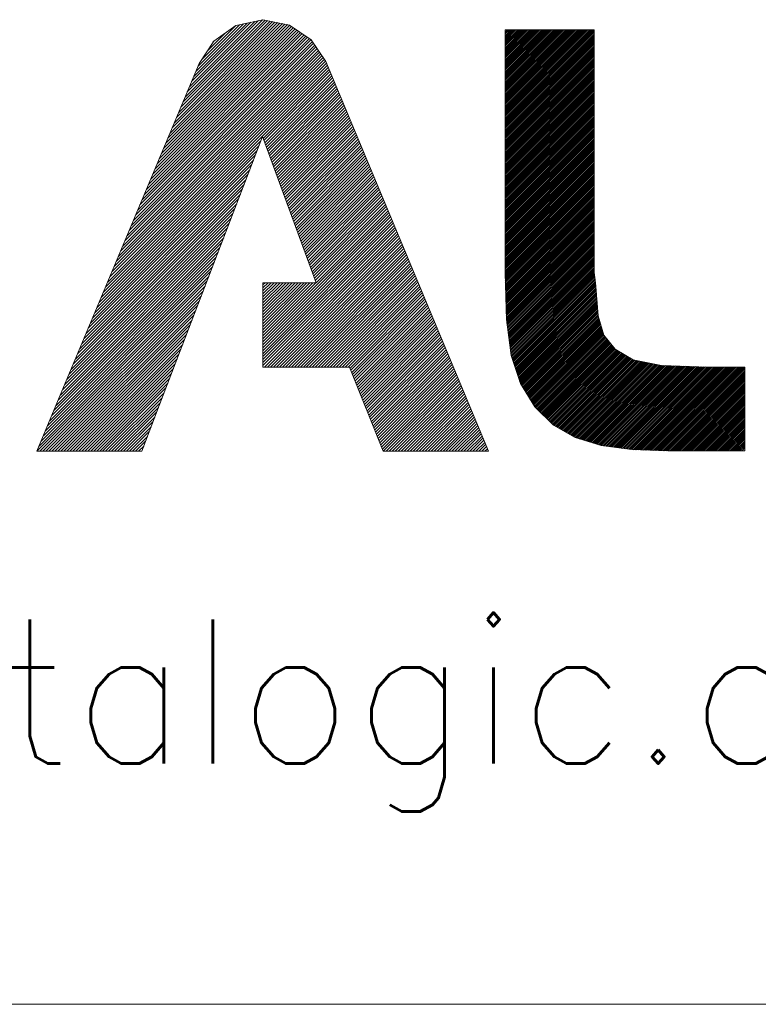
# Model space of a CAD drawing. Header units: millimetres. Extents: x 4 to 415, y -8563 to 292.
# Tile 187 of 256: x 254 to 262, y 5 to 17. Entities that reach past the tile are written whole.
import ezdxf

# ---------------------------------------------------------------- set-up
doc = ezdxf.new("R2010")
doc.units = ezdxf.units.MM
doc.layers.add('256', color=7, linetype='Continuous')
doc.styles.add('blockfont', font='simplex.shx')

# ---------------------------------------------------------------- blocks, each defined once
blk = doc.blocks.new('HATCH17')
at = {"color": 5, "lineweight": 13}
for p, q in [((259.406635, 16.461435), (259.43415, 16.48895)), ((259.406635, 16.441207), (259.454378, 16.48895)), ((259.406635, 16.42098), (259.474605, 16.48895)), ((259.406635, 16.400752), (259.494833, 16.48895)), ((259.406635, 16.380525), (259.51506, 16.48895)), ((259.406635, 16.360297), (259.535288, 16.48895)), ((259.406635, 16.34007), (259.555515, 16.48895)), ((259.406635, 16.319842), (259.575743, 16.48895)), ((259.406635, 16.299615), (259.59597, 16.48895)), ((259.406635, 16.279387), (259.616198, 16.48895)), ((259.406635, 16.25916), (259.636425, 16.48895)), ((259.406635, 16.238932), (259.656653, 16.48895)), ((259.406635, 16.218705), (259.67688, 16.48895)), ((259.406635, 16.198478), (259.697107, 16.48895)), ((259.406635, 16.17825), (259.717335, 16.48895)), ((259.406635, 16.158023), (259.737562, 16.48895)), ((259.406635, 16.137795), (259.75779, 16.48895)), ((259.406635, 16.117568), (259.778017, 16.48895)), ((259.406635, 16.09734), (259.798245, 16.48895)), ((259.406635, 16.077113), (259.818472, 16.48895)), ((259.406635, 16.056885), (259.8387, 16.48895)), ((259.406635, 16.036658), (259.858927, 16.48895)), ((259.406635, 16.01643), (259.879155, 16.48895)), ((259.406635, 15.996203), (259.899382, 16.48895)), ((259.406635, 15.975975), (259.91961, 16.48895)), ((259.406635, 15.955748), (259.939837, 16.48895)), ((259.406635, 15.935521), (259.960064, 16.48895)), ((259.406635, 15.915293), (259.980292, 16.48895)), ((259.406635, 15.895066), (260.000519, 16.48895)), ((259.406635, 15.874838), (260.020747, 16.48895)), ((259.406635, 15.854611), (260.040974, 16.48895)), ((259.406635, 15.834383), (260.061202, 16.48895)), ((259.406635, 15.814156), (260.081429, 16.48895)), ((259.406635, 15.793928), (260.101657, 16.48895)), ((259.406635, 15.773701), (260.121884, 16.48895)), ((259.406635, 15.753473), (260.142112, 16.48895)), ((259.406635, 15.733246), (260.162339, 16.48895)), ((259.406635, 15.713018), (260.182567, 16.48895)), ((259.406635, 15.692791), (260.202794, 16.48895)), ((259.406635, 15.672564), (260.223021, 16.48895)), ((259.406635, 15.652336), (260.243249, 16.48895)), ((259.406635, 15.632109), (260.263476, 16.48895)), ((259.406635, 15.611881), (260.283704, 16.48895)), ((259.406635, 15.591654), (260.303931, 16.48895)), ((259.406635, 15.571426), (260.324159, 16.48895)), ((259.406635, 15.551199), (260.344386, 16.48895)), ((259.406635, 15.530971), (260.364614, 16.48895)), ((259.406635, 15.510744), (260.384841, 16.48895)), ((259.406635, 15.490516), (260.405069, 16.48895)), ((259.406635, 15.470289), (260.425296, 16.48895)), ((259.406635, 15.450061), (260.445524, 16.48895)), ((259.406635, 15.429834), (260.457807, 16.481006)), ((259.406635, 15.409607), (260.457807, 16.460779)), ((259.406635, 15.389379), (260.457807, 16.440551)), ((259.406635, 15.369152), (260.457807, 16.420324)), ((259.406635, 15.348924), (260.457807, 16.400096)), ((259.406635, 15.328697), (260.457807, 16.379869)), ((259.406635, 15.308469), (260.457807, 16.359641)), ((259.406635, 15.288242), (260.457807, 16.339414)), ((259.406635, 15.268014), (260.457807, 16.319186)), ((259.406635, 15.247787), (260.457807, 16.298959)), ((259.406635, 15.227559), (260.457807, 16.278731)), ((259.406635, 15.207332), (260.457807, 16.258504)), ((259.406635, 15.187104), (260.457807, 16.238276)), ((259.406635, 15.166877), (260.457807, 16.218049)), ((259.406635, 15.14665), (260.457807, 16.197822)), ((259.406635, 15.126422), (260.457807, 16.177594)), ((259.406635, 15.106195), (260.457807, 16.157367)), ((259.406635, 15.085967), (260.457807, 16.137139)), ((259.406635, 15.06574), (260.457807, 16.116912)), ((259.406635, 15.045512), (260.457807, 16.096684)), ((259.406635, 15.025285), (260.457807, 16.076457)), ((259.406635, 15.005057), (260.457807, 16.056229)), ((259.406635, 14.98483), (260.457807, 16.036002)), ((259.406635, 14.964602), (260.457807, 16.015774)), ((259.406635, 14.944375), (260.457807, 15.995547)), ((259.406635, 14.924147), (260.457807, 15.975319)), ((259.406635, 14.90392), (260.457807, 15.955092)), ((259.406635, 14.883693), (260.457807, 15.934865)), ((259.406635, 14.863465), (260.457807, 15.914637)), ((259.406635, 14.843238), (260.457807, 15.89441)), ((259.406635, 14.82301), (260.457807, 15.874182)), ((259.406635, 14.802783), (260.457807, 15.853955)), ((259.406635, 14.782555), (260.457807, 15.833727)), ((259.406635, 14.762328), (260.457807, 15.8135)), ((259.406635, 14.7421), (260.457807, 15.793272)), ((259.406635, 14.721873), (260.457807, 15.773045)), ((259.406635, 14.701645), (260.457807, 15.752817)), ((259.406635, 14.681418), (260.457807, 15.73259)), ((259.406635, 14.66119), (260.457807, 15.712362)), ((259.406635, 14.640963), (260.457807, 15.692135)), ((259.406635, 14.620736), (260.457807, 15.671908)), ((259.406635, 14.600508), (260.457807, 15.65168)), ((259.406635, 14.580281), (260.457807, 15.631453)), ((259.406635, 14.560053), (260.457807, 15.611225)), ((259.406635, 14.539826), (260.457807, 15.590998)), ((259.406635, 14.519598), (260.457807, 15.57077)), ((259.406635, 14.499371), (260.457807, 15.550543)), ((259.406635, 14.479143), (260.457807, 15.530315)), ((259.406635, 14.458916), (260.457807, 15.510088)), ((259.406635, 14.438688), (260.457807, 15.48986)), ((259.406635, 14.418461), (260.457807, 15.469633)), ((259.406635, 14.398233), (260.457807, 15.449405)), ((259.406635, 14.378006), (260.457807, 15.429178)), ((259.406635, 14.357779), (260.457807, 15.408951)), ((259.406635, 14.337551), (260.457807, 15.388723)), ((259.406635, 14.317324), (260.457807, 15.368496)), ((259.406635, 14.297096), (260.457807, 15.348268)), ((259.406635, 14.276869), (260.457807, 15.328041)), ((259.406635, 14.256641), (260.457807, 15.307813)), ((259.406635, 14.236414), (260.457807, 15.287586)), ((259.406635, 14.216186), (260.457807, 15.267358)), ((259.406635, 14.195959), (260.457807, 15.247131)), ((259.406635, 14.175731), (260.457807, 15.226903)), ((259.406635, 14.155504), (260.457807, 15.206676)), ((259.406635, 14.135276), (260.457807, 15.186448)), ((259.406635, 14.115049), (260.457807, 15.166221)), ((259.406635, 14.094822), (260.457807, 15.145994)), ((259.406635, 14.074594), (260.457807, 15.125766)), ((259.406635, 14.054367), (260.457807, 15.105539)), ((259.406635, 14.034139), (260.457807, 15.085311)), ((259.406635, 14.013912), (260.457807, 15.065084)), ((259.406635, 13.993684), (260.457807, 15.044856)), ((259.406635, 13.973457), (260.457807, 15.024629)), ((259.406635, 13.953229), (260.457807, 15.004401)), ((259.406635, 13.933002), (260.457807, 14.984174)), ((259.406635, 13.912774), (260.457807, 14.963946)), ((259.406635, 13.892547), (260.457807, 14.943719)), ((259.406635, 13.87232), (260.457807, 14.923492)), ((259.406635, 13.852092), (260.457807, 14.903264)), ((259.406635, 13.831865), (260.457807, 14.883037)), ((259.406635, 13.811637), (260.457807, 14.862809)), ((259.406635, 13.79141), (260.457807, 14.842582)), ((259.406635, 13.771182), (260.457807, 14.822354)), ((259.406635, 13.750955), (260.457807, 14.802127)), ((259.406635, 13.730727), (260.457807, 14.781899)), ((259.406635, 13.7105), (260.457807, 14.761672)), ((259.406635, 13.690272), (260.457807, 14.741444)), ((259.406635, 13.670045), (260.457807, 14.721217)), ((259.406635, 13.649817), (260.457807, 14.700989)), ((259.406635, 13.62959), (260.457807, 14.680762)), ((259.407169, 13.609896), (260.457807, 14.660535)), ((259.407737, 13.590237), (260.457807, 14.640307)), ((259.408306, 13.570578), (260.457807, 14.62008)), ((259.408874, 13.550919), (260.457807, 14.599852)), ((259.409443, 13.531261), (260.457807, 14.579625)), ((259.410011, 13.511602), (260.457807, 14.559397)), ((259.41058, 13.491943), (260.457807, 14.53917)), ((259.411148, 13.472284), (260.457807, 14.518942)), ((259.411717, 13.452625), (260.457807, 14.498715)), ((259.412285, 13.432966), (260.457807, 14.478487)), ((259.412854, 13.413307), (260.457807, 14.45826)), ((259.413422, 13.393648), (260.457807, 14.438032)), ((259.413991, 13.373989), (260.457807, 14.417805)), ((259.41456, 13.35433), (260.457807, 14.397578)), ((259.415128, 13.334671), (260.457807, 14.37735)), ((259.415697, 13.315012), (260.457807, 14.357123)), ((259.416265, 13.295353), (260.457807, 14.336895)), ((259.416834, 13.275694), (260.457807, 14.316668)), ((259.417402, 13.256035), (260.457807, 14.29644)), ((259.417971, 13.236376), (260.457807, 14.276213)), ((259.418539, 13.216717), (260.457807, 14.255985)), ((259.419108, 13.197058), (260.457807, 14.235758)), ((259.419676, 13.1774), (260.457807, 14.21553)), ((259.420245, 13.157741), (260.457807, 14.195303)), ((259.420813, 13.138082), (260.457807, 14.175075)), ((259.421382, 13.118423), (260.457807, 14.154848)), ((259.42195, 13.098764), (260.457807, 14.134621)), ((259.422519, 13.079105), (260.457807, 14.114393)), ((259.424392, 13.06075), (260.457807, 14.094166)), ((259.426759, 13.04289), (260.457807, 14.073938)), ((259.429126, 13.02503), (260.457807, 14.053711)), ((259.431494, 13.00717), (260.457807, 14.033483)), ((259.433861, 12.98931), (260.457807, 14.013256)), ((259.436228, 12.971449), (260.457807, 13.993028)), ((259.438595, 12.953589), (260.457807, 13.972801)), ((259.440963, 12.935729), (260.457807, 13.952573)), ((259.44333, 12.917869), (260.457807, 13.932346)), ((259.445697, 12.900009), (260.457807, 13.912118)), ((259.448065, 12.882149), (260.457807, 13.891891)), ((259.450432, 12.864288), (260.457807, 13.871664)), ((259.452799, 12.846428), (260.457807, 13.851436)), ((259.455166, 12.828568), (260.457807, 13.831209)), ((259.457534, 12.810708), (260.457807, 13.810981)), ((259.459901, 12.792848), (260.457807, 13.790754)), ((259.462268, 12.774988), (260.457807, 13.770526)), ((259.464636, 12.757127), (260.457807, 13.750299)), ((259.467003, 12.739267), (260.457807, 13.730071)), ((259.46937, 12.721407), (260.457807, 13.709844)), ((259.471737, 12.703547), (260.457807, 13.689616)), ((259.474105, 12.685687), (260.457807, 13.669389)), ((259.476472, 12.667827), (260.457807, 13.649161)), ((259.478913, 12.65004), (260.457807, 13.628934)), ((259.483906, 12.634805), (260.460257, 13.611157)), ((259.488899, 12.619571), (260.462779, 13.593451)), ((259.493891, 12.604336), (260.465302, 13.575746)), ((259.498884, 12.589101), (260.467824, 13.558041)), ((259.503877, 12.573867), (260.470346, 13.540336)), ((259.50887, 12.558632), (260.472868, 13.522631)), ((259.513863, 12.543398), (260.475222, 13.504757)), ((259.518856, 12.528163), (260.476675, 13.485982)), ((259.523849, 12.512928), (260.478128, 13.467208)), ((259.528841, 12.497694), (260.479581, 13.448433)), ((259.533834, 12.482459), (260.481034, 13.429659)), ((259.538827, 12.467224), (260.482487, 13.410884)), ((259.54382, 12.45199), (260.48394, 13.39211)), ((259.548813, 12.436755), (260.485393, 13.373335)), ((259.553806, 12.421521), (260.486846, 13.354561)), ((259.558798, 12.406286), (260.488299, 13.335786)), ((259.563791, 12.391051), (260.489752, 13.317012)), ((259.568784, 12.375817), (260.491205, 13.298237)), ((259.573777, 12.360582), (260.492658, 13.279463)), ((259.57877, 12.345348), (260.494111, 13.260688)), ((259.583763, 12.330113), (260.495564, 13.241914)), ((259.589649, 12.315772), (260.497017, 13.223139)), ((259.597419, 12.303314), (260.498469, 13.204365)), ((259.605189, 12.290856), (260.499922, 13.18559)), ((259.612958, 12.278399), (260.501375, 13.166816)), ((259.620728, 12.265941), (260.502828, 13.148041)), ((259.628498, 12.253484), (260.504281, 13.129267)), ((259.636268, 12.241026), (260.506676, 13.111434)), ((259.644038, 12.228568), (260.511216, 13.095746)), ((259.651807, 12.216111), (260.515755, 13.080058)), ((259.659577, 12.203653), (260.520294, 13.06437)), ((259.667347, 12.191195), (260.524834, 13.048682)), ((259.675117, 12.178738), (260.529373, 13.032994)), ((259.682887, 12.16628), (260.533913, 13.017306)), ((259.690657, 12.153822), (260.538452, 13.001618)), ((259.698426, 12.141365), (260.542992, 12.98593)), ((259.706196, 12.128907), (260.547531, 12.970242)), ((259.713966, 12.116449), (260.552071, 12.954554)), ((259.721736, 12.103992), (260.55661, 12.938866)), ((259.729506, 12.091534), (260.561149, 12.923178)), ((259.737275, 12.079076), (260.565689, 12.90749)), ((259.745045, 12.066619), (260.570228, 12.891802)), ((259.752815, 12.054161), (260.578318, 12.879664)), ((259.760828, 12.041946), (260.587472, 12.868591)), ((259.771041, 12.031932), (260.596626, 12.857518)), ((259.781255, 12.021919), (260.605781, 12.846444)), ((259.791468, 12.011905), (260.614935, 12.835371)), ((259.801682, 12.001891), (260.62409, 12.824298)), ((259.811896, 11.991877), (260.633244, 12.813225)), ((259.822109, 11.981863), (260.642398, 12.802152)), ((259.832323, 11.97185), (260.651553, 12.791079)), ((259.842537, 11.961836), (260.660707, 12.780006)), ((259.85275, 11.951822), (260.669862, 12.768933)), ((259.862964, 11.941808), (260.679016, 12.75786)), ((259.873178, 11.931794), (260.68817, 12.746787)), ((259.883391, 11.92178), (260.697325, 12.735714)), ((259.893605, 11.911767), (260.707071, 12.725233)), ((259.903819, 11.901753), (260.719658, 12.717592)), ((259.914032, 11.891739), (260.732245, 12.709952)), ((259.924246, 11.881725), (260.744832, 12.702311)), ((259.934459, 11.871711), (260.757419, 12.694671)), ((259.944673, 11.861697), (260.770006, 12.68703)), ((259.954887, 11.851684), (260.782593, 12.67939)), ((259.9651, 11.84167), (260.79518, 12.671749)), ((259.975314, 11.831656), (260.807767, 12.664109)), ((259.987817, 11.823932), (260.820354, 12.656468)), ((260.000677, 11.816564), (260.832941, 12.648828)), ((260.013537, 11.809197), (260.845528, 12.641187)), ((260.026397, 11.80183), (260.858115, 12.633547)), ((260.039258, 11.794462), (260.870702, 12.625906)), ((260.052118, 11.787095), (260.883289, 12.618266)), ((260.064978, 11.779728), (260.895876, 12.610625)), ((260.077838, 11.77236), (260.908463, 12.602985)), ((260.090698, 11.764993), (260.922157, 12.596452)), ((260.103558, 11.757626), (260.939076, 12.593144)), ((260.116418, 11.750258), (260.955996, 12.589836)), ((260.129278, 11.742891), (260.972916, 12.586528)), ((260.142139, 11.735524), (260.989835, 12.58322)), ((260.154999, 11.728156), (261.006755, 12.579912)), ((260.167859, 11.720789), (261.023674, 12.576604)), ((260.180719, 11.713422), (261.040594, 12.573297)), ((260.193579, 11.706054), (261.057514, 12.569989)), ((260.206439, 11.698687), (261.074433, 12.566681)), ((260.219299, 11.69132), (261.091353, 12.563373)), ((260.232159, 11.683952), (261.108272, 12.560065)), ((260.247036, 11.678601), (261.125192, 12.556757)), ((260.262536, 11.673874), (261.142112, 12.553449)), ((260.278037, 11.669147), (261.159031, 12.550142)), ((260.293537, 11.66442), (261.175951, 12.546834)), ((260.309038, 11.659693), (261.19287, 12.543526)), ((260.324538, 11.654966), (261.20979, 12.540218)), ((260.340039, 11.650239), (261.226709, 12.53691)), ((260.355539, 11.645513), (261.243629, 12.533602)), ((260.37104, 11.640786), (261.261881, 12.531627)), ((260.38654, 11.636059), (261.281465, 12.530983)), ((260.402041, 11.631332), (261.301049, 12.53034)), ((260.417541, 11.626605), (261.320633, 12.529696)), ((260.433042, 11.621878), (261.340217, 12.529053)), ((260.448542, 11.617151), (261.359801, 12.528409)), ((260.464043, 11.612424), (261.379385, 12.527766)), ((260.479543, 11.607697), (261.398969, 12.527122)), ((260.495044, 11.60297), (261.418552, 12.526478)), ((260.510544, 11.598243), (261.438136, 12.525835)), ((260.526045, 11.593516), (261.45772, 12.525191)), ((260.541545, 11.588789), (261.477304, 12.524548)), ((260.559336, 11.586352), (261.496888, 12.523904)), ((260.577156, 11.583944), (261.516472, 12.52326)), ((260.594976, 11.581537), (261.536056, 12.522617)), ((260.612796, 11.579129), (261.55564, 12.521973)), ((260.630616, 11.576722), (261.575223, 12.52133)), ((260.648436, 11.574314), (261.594807, 12.520686)), ((260.666255, 11.571907), (261.614391, 12.520042)), ((260.684075, 11.569499), (261.633975, 12.519399)), ((260.701895, 11.567092), (261.653559, 12.518755)), ((260.719715, 11.564684), (261.673143, 12.518112)), ((260.737535, 11.562277), (261.692727, 12.517468)), ((260.755355, 11.559869), (261.712311, 12.516825)), ((260.773175, 11.557462), (261.731894, 12.516181)), ((260.790995, 11.555054), (261.751478, 12.515537)), ((260.808815, 11.552647), (261.771062, 12.514894)), ((260.826635, 11.550239), (261.790646, 12.51425)), ((260.844455, 11.547831), (261.810495, 12.513872)), ((260.862275, 11.545424), (261.830723, 12.513872)), ((260.880095, 11.543016), (261.85095, 12.513872)), ((260.897914, 11.540609), (261.871178, 12.513872)), ((260.916996, 11.539462), (261.891405, 12.513872)), ((260.936572, 11.538811), (261.911633, 12.513872)), ((260.956148, 11.53816), (261.93186, 12.513872)), ((260.975724, 11.537509), (261.952088, 12.513872)), ((260.995301, 11.536858), (261.972315, 12.513872)), ((261.014877, 11.536207), (261.992542, 12.513872)), ((261.034453, 11.535555), (262.01277, 12.513872)), ((261.054029, 11.534904), (262.032997, 12.513872)), ((261.073606, 11.534253), (262.053225, 12.513872)), ((261.093182, 11.533602), (262.073452, 12.513872)), ((261.112758, 11.532951), (262.09368, 12.513872)), ((261.132335, 11.532299), (262.113907, 12.513872)), ((261.151911, 11.531648), (262.134135, 12.513872)), ((261.171487, 11.530997), (262.154362, 12.513872)), ((261.191063, 11.530346), (262.17459, 12.513872)), ((261.21064, 11.529695), (262.194817, 12.513872)), ((261.230216, 11.529043), (262.215045, 12.513872)), ((261.249792, 11.528392), (262.232986, 12.511586)), ((261.269369, 11.527741), (262.232986, 12.491359)), ((261.288945, 11.52709), (262.232986, 12.471131)), ((261.308521, 11.526439), (262.232986, 12.450904)), ((261.328194, 11.525884), (262.232986, 12.430676)), ((261.348421, 11.525884), (262.232986, 12.410449)), ((261.368649, 11.525884), (262.232986, 12.390221)), ((261.388876, 11.525884), (262.232986, 12.369994)), ((261.409104, 11.525884), (262.232986, 12.349766)), ((261.429331, 11.525884), (262.232986, 12.329539)), ((261.449559, 11.525884), (262.232986, 12.309311)), ((261.469786, 11.525884), (262.232986, 12.289084)), ((261.490014, 11.525884), (262.232986, 12.268856)), ((261.510241, 11.525884), (262.232986, 12.248629)), ((261.530468, 11.525884), (262.232986, 12.228402)), ((261.550696, 11.525884), (262.232986, 12.208174)), ((261.570923, 11.525884), (262.232986, 12.187947)), ((261.591151, 11.525884), (262.232986, 12.167719)), ((261.611378, 11.525884), (262.232986, 12.147492)), ((261.631606, 11.525884), (262.232986, 12.127264)), ((261.651833, 11.525884), (262.232986, 12.107037)), ((261.672061, 11.525884), (262.232986, 12.086809)), ((261.692288, 11.525884), (262.232986, 12.066582)), ((261.712516, 11.525884), (262.232986, 12.046354)), ((261.732743, 11.525884), (262.232986, 12.026127)), ((261.752971, 11.525884), (262.232986, 12.005899)), ((261.773198, 11.525884), (262.232986, 11.985672)), ((261.793425, 11.525884), (262.232986, 11.965445)), ((261.813653, 11.525884), (262.232986, 11.945217)), ((261.83388, 11.525884), (262.232986, 11.92499)), ((261.854108, 11.525884), (262.232986, 11.904762)), ((261.874335, 11.525884), (262.232986, 11.884535)), ((261.894563, 11.525884), (262.232986, 11.864307)), ((261.91479, 11.525884), (262.232986, 11.84408)), ((261.935018, 11.525884), (262.232986, 11.823852)), ((261.955245, 11.525884), (262.232986, 11.803625)), ((261.975473, 11.525884), (262.232986, 11.783397)), ((261.9957, 11.525884), (262.232986, 11.76317)), ((262.015927, 11.525884), (262.232986, 11.742943)), ((262.036155, 11.525884), (262.232986, 11.722715)), ((262.056382, 11.525884), (262.232986, 11.702488)), ((262.07661, 11.525884), (262.232986, 11.68226)), ((262.096837, 11.525884), (262.232986, 11.662033)), ((262.117065, 11.525884), (262.232986, 11.641805)), ((262.137292, 11.525884), (262.232986, 11.621578)), ((262.15752, 11.525884), (262.232986, 11.60135)), ((262.177747, 11.525884), (262.232986, 11.581123)), ((262.197975, 11.525884), (262.232986, 11.560895))]:
    blk.add_line(p, q, dxfattribs=at)
blk = doc.blocks.new('HATCH19')
at = {"color": 5, "lineweight": 13}
for p, q in [((255.608234, 15.636857), (256.576043, 16.604666)), ((255.633608, 15.697444), (256.544171, 16.608007)), ((255.252987, 14.788636), (256.952104, 16.487752)), ((255.278362, 14.849223), (256.931079, 16.50194)), ((255.303737, 14.90981), (256.910053, 16.516127)), ((255.329111, 14.970397), (256.889028, 16.530314)), ((255.354486, 15.030985), (256.868003, 16.544502)), ((255.379861, 15.091572), (256.839898, 16.551609)), ((255.405236, 15.152159), (256.810581, 16.557504)), ((255.43061, 15.212746), (256.781263, 16.563399)), ((255.455985, 15.273334), (256.751946, 16.569295)), ((255.48136, 15.333921), (256.722629, 16.57519)), ((255.506735, 15.394508), (256.693312, 16.581085)), ((255.532109, 15.455095), (256.663995, 16.58698)), ((255.557484, 15.515682), (256.634677, 16.592876)), ((255.582859, 15.57627), (256.60536, 16.598771)), ((255.658983, 15.758031), (256.499351, 16.598399)), ((255.684358, 15.818618), (256.454531, 16.588791)), ((255.709733, 15.879206), (256.40971, 16.579183)), ((255.735107, 15.939793), (256.36489, 16.569576)), ((255.760482, 16.00038), (256.32007, 16.559968)), ((255.785857, 16.060967), (256.27525, 16.55036)), ((255.830545, 16.140868), (256.230429, 16.540752)), ((255.049989, 14.303938), (257.120304, 16.374253)), ((255.075364, 14.364525), (257.099279, 16.38844)), ((255.100739, 14.425112), (257.078254, 16.402628)), ((255.126114, 14.4857), (257.057229, 16.416815)), ((255.151488, 14.546287), (257.036204, 16.431002)), ((255.176863, 14.606874), (257.015179, 16.44519)), ((255.202238, 14.667461), (256.994154, 16.459377)), ((255.227613, 14.728049), (256.973129, 16.473565)), ((255.896241, 16.241777), (256.109656, 16.455191)), ((254.923116, 14.001002), (257.19082, 16.268706)), ((254.94849, 14.061589), (257.176758, 16.289857)), ((254.973865, 14.122176), (257.162697, 16.311008)), ((254.99924, 14.182764), (257.148636, 16.332159)), ((255.024615, 14.243351), (257.134574, 16.353311)), ((255.961937, 16.342685), (255.988283, 16.36903)), ((254.770867, 13.637479), (257.275188, 16.141799)), ((254.796242, 13.698066), (257.261126, 16.16295)), ((254.821617, 13.758653), (257.247065, 16.184101)), ((254.846991, 13.81924), (257.233004, 16.205253)), ((254.872366, 13.879828), (257.218942, 16.226404)), ((254.897741, 13.940415), (257.204881, 16.247555)), ((254.643993, 13.334543), (257.331619, 16.022168)), ((254.669368, 13.39513), (257.321248, 16.047009)), ((254.694743, 13.455717), (257.310876, 16.071851)), ((254.720118, 13.516304), (257.300505, 16.096692)), ((254.745492, 13.576891), (257.289249, 16.120648)), ((256.553863, 15.2092), (257.34199, 15.997327)), ((256.56331, 15.183434), (257.352361, 15.972485)), ((256.572757, 15.157669), (257.362732, 15.947644)), ((256.582204, 15.131903), (257.373104, 15.922803)), ((256.591651, 15.106138), (257.383475, 15.897962)), ((256.601098, 15.080372), (257.393846, 15.87312)), ((256.610545, 15.054607), (257.404217, 15.848279)), ((256.619992, 15.028841), (257.414588, 15.823438)), ((256.629439, 15.003076), (257.42496, 15.798597)), ((256.638886, 14.97731), (257.435331, 15.773755)), ((256.648332, 14.951544), (257.445702, 15.748914)), ((256.657779, 14.925779), (257.456073, 15.724073)), ((256.667226, 14.900013), (257.466444, 15.699231)), ((256.676673, 14.874248), (257.476816, 15.67439)), ((256.68612, 14.848482), (257.487187, 15.649549)), ((256.695567, 14.822717), (257.497558, 15.624708)), ((256.705014, 14.796951), (257.507929, 15.599866)), ((256.714461, 14.771186), (257.5183, 15.575025)), ((256.723908, 14.74542), (257.528672, 15.550184)), ((256.733355, 14.719654), (257.539043, 15.525343)), ((256.742802, 14.693889), (257.549414, 15.500501)), ((256.752249, 14.668123), (257.559785, 15.47566)), ((256.761695, 14.642358), (257.570156, 15.450819)), ((256.771142, 14.616592), (257.580528, 15.425977)), ((256.780589, 14.590827), (257.590899, 15.401136)), ((256.790036, 14.565061), (257.60127, 15.376295)), ((256.799483, 14.539296), (257.611641, 15.351454)), ((256.80893, 14.51353), (257.622012, 15.326612)), ((256.818377, 14.487764), (257.632384, 15.301771)), ((256.827824, 14.461999), (257.642755, 15.27693)), ((256.837271, 14.436233), (257.653126, 15.252089)), ((256.846718, 14.410468), (257.663497, 15.227247)), ((254.593244, 13.213368), (256.505335, 15.125459)), ((254.618619, 13.273955), (256.527293, 15.18263)), ((256.856165, 14.384702), (257.673868, 15.202406)), ((256.865612, 14.358937), (257.68424, 15.177565)), ((256.875059, 14.333171), (257.694611, 15.152723)), ((256.884505, 14.307406), (257.704982, 15.127882)), ((256.893952, 14.28164), (257.715353, 15.103041)), ((254.542494, 13.092194), (256.461417, 15.011116)), ((254.567869, 13.152781), (256.483376, 15.068288)), ((256.903399, 14.255874), (257.725724, 15.0782)), ((256.912846, 14.230109), (257.736096, 15.053358)), ((256.922293, 14.204343), (257.746467, 15.028517)), ((256.93174, 14.178578), (257.756838, 15.003676)), ((256.941187, 14.152812), (257.767209, 14.978834)), ((254.491745, 12.971019), (256.417499, 14.896774)), ((254.51712, 13.031607), (256.439458, 14.953945)), ((256.950634, 14.127047), (257.77758, 14.953993)), ((256.960081, 14.101281), (257.787952, 14.929152)), ((256.969528, 14.075516), (257.798323, 14.904311)), ((256.978975, 14.04975), (257.808694, 14.879469)), ((254.440996, 12.849845), (256.373582, 14.782431)), ((254.46637, 12.910432), (256.39554, 14.839602)), ((256.988422, 14.023985), (257.819065, 14.854628)), ((256.997868, 13.998219), (257.829436, 14.829787)), ((257.007315, 13.972453), (257.839808, 14.804946)), ((257.016762, 13.946688), (257.850179, 14.780104)), ((257.026209, 13.920922), (257.86055, 14.755263)), ((254.390246, 12.72867), (256.329664, 14.668088)), ((254.415621, 12.789258), (256.351623, 14.72526)), ((257.035656, 13.895157), (257.870921, 14.730422)), ((257.045103, 13.869391), (257.881292, 14.70558)), ((257.05455, 13.843626), (257.891664, 14.680739)), ((257.063997, 13.81786), (257.902035, 14.655898)), ((257.073444, 13.792095), (257.912406, 14.631057)), ((254.339497, 12.607496), (256.285746, 14.553746)), ((254.364871, 12.668083), (256.307705, 14.610917)), ((257.082891, 13.766329), (257.922777, 14.606215)), ((257.092338, 13.740563), (257.933148, 14.581374)), ((257.101785, 13.714798), (257.94352, 14.556533)), ((257.111232, 13.689032), (257.953891, 14.531692)), ((254.288747, 12.486322), (256.241829, 14.439403)), ((254.314122, 12.546909), (256.263787, 14.496574)), ((257.120678, 13.663267), (257.964262, 14.50685)), ((257.130125, 13.637501), (257.974633, 14.482009)), ((257.139572, 13.611736), (257.985004, 14.457168)), ((257.149019, 13.58597), (257.995375, 14.432326)), ((257.158466, 13.560205), (258.005747, 14.407485)), ((254.237998, 12.365147), (256.197911, 14.32506)), ((254.263372, 12.425734), (256.21987, 14.382232)), ((256.551557, 12.847658), (258.03686, 14.332961)), ((256.551557, 12.812446), (258.047231, 14.30812)), ((256.551557, 12.777233), (258.057603, 14.283279)), ((257.167913, 13.534439), (258.016118, 14.382644)), ((257.17736, 13.508673), (258.026489, 14.357803)), ((254.187248, 12.243973), (256.153993, 14.210718)), ((254.212623, 12.30456), (256.175952, 14.267889)), ((256.551557, 12.742021), (258.067974, 14.258437)), ((256.551557, 12.706808), (258.078345, 14.233596)), ((256.551557, 12.671596), (258.088716, 14.208755)), ((256.551557, 12.636383), (258.099087, 14.183914)), ((254.136499, 12.122798), (256.110075, 14.096375)), ((254.161873, 12.183386), (256.132034, 14.153546)), ((256.551557, 12.601171), (258.109459, 14.159072)), ((256.551557, 12.565958), (258.11983, 14.134231)), ((256.551557, 12.530746), (258.130201, 14.10939)), ((256.569896, 12.513872), (258.140572, 14.084549)), ((256.605108, 12.513872), (258.150943, 14.059707)), ((254.086111, 12.001985), (256.066158, 13.982033)), ((254.111124, 12.062211), (256.088117, 14.039204)), ((256.640321, 12.513872), (258.161315, 14.034866)), ((256.675533, 12.513872), (258.171686, 14.010025)), ((256.710746, 12.513872), (258.182057, 13.985183)), ((256.745958, 12.513872), (258.192428, 13.960342)), ((256.781171, 12.513872), (258.202799, 13.935501)), ((254.03611, 11.88156), (256.02224, 13.86769)), ((254.06111, 11.941773), (256.044199, 13.924861)), ((256.816383, 12.513872), (258.213171, 13.91066)), ((256.851595, 12.513872), (258.223542, 13.885818)), ((256.886808, 12.513872), (258.233913, 13.860977)), ((256.92202, 12.513872), (258.244284, 13.836136)), ((253.98611, 11.761134), (255.978322, 13.753347)), ((254.01111, 11.821347), (256.000281, 13.810519)), ((256.957233, 12.513872), (258.254655, 13.811295)), ((256.992445, 12.513872), (258.265027, 13.786453)), ((257.027658, 12.513872), (258.275398, 13.761612)), ((257.06287, 12.513872), (258.285769, 13.736771)), ((257.098083, 12.513872), (258.29614, 13.711929)), ((253.936109, 11.640709), (255.934405, 13.639005)), ((253.961109, 11.700922), (255.956364, 13.696176)), ((257.133295, 12.513872), (258.306511, 13.687088)), ((257.168508, 12.513872), (258.316883, 13.662247)), ((257.20372, 12.513872), (258.327254, 13.637406)), ((257.238933, 12.513872), (258.337625, 13.612564)), ((257.274145, 12.513872), (258.347996, 13.587723)), ((253.886108, 11.520283), (255.890487, 13.524662)), ((253.911109, 11.580496), (255.912446, 13.581833)), ((253.921235, 11.520198), (255.868528, 13.467491)), ((256.551557, 13.481483), (256.57779, 13.507716)), ((256.551557, 13.44627), (256.613003, 13.507716)), ((256.551557, 13.411058), (256.648215, 13.507716)), ((256.551557, 13.375845), (256.683428, 13.507716)), ((256.551557, 13.340633), (256.71864, 13.507716)), ((256.551557, 13.30542), (256.753853, 13.507716)), ((256.551557, 13.270208), (256.789065, 13.507716)), ((256.551557, 13.234995), (256.824278, 13.507716)), ((256.551557, 13.199783), (256.85949, 13.507716)), ((256.551557, 13.16457), (256.894703, 13.507716)), ((256.551557, 13.129358), (256.929915, 13.507716)), ((256.551557, 13.094145), (256.965128, 13.507716)), ((256.551557, 13.058933), (257.00034, 13.507716)), ((256.551557, 13.02372), (257.035553, 13.507716)), ((256.551557, 12.988508), (257.070765, 13.507716)), ((256.551557, 12.953295), (257.105978, 13.507716)), ((256.551557, 12.918083), (257.14119, 13.507716)), ((256.551557, 12.882871), (257.176402, 13.507716)), ((257.309358, 12.513872), (258.358367, 13.562882)), ((257.34457, 12.513872), (258.368739, 13.538041)), ((257.379783, 12.513872), (258.37911, 13.513199)), ((257.414995, 12.513872), (258.389481, 13.488358)), ((253.956448, 11.520198), (255.846569, 13.410319)), ((253.99166, 11.520198), (255.82461, 13.353148)), ((257.450208, 12.513872), (258.399852, 13.463517)), ((257.48542, 12.513872), (258.410223, 13.438675)), ((257.520632, 12.513872), (258.420595, 13.413834)), ((257.555845, 12.513872), (258.430966, 13.388993)), ((257.578837, 12.501651), (258.441337, 13.364152)), ((254.026873, 11.520198), (255.802652, 13.295977)), ((254.062085, 11.520198), (255.780693, 13.238805)), ((257.588882, 12.476485), (258.451708, 13.33931)), ((257.598928, 12.451318), (258.462079, 13.314469)), ((257.608973, 12.426151), (258.472451, 13.289628)), ((257.619019, 12.400984), (258.482822, 13.264786)), ((257.629064, 12.375817), (258.493193, 13.239945)), ((254.097298, 11.520198), (255.758734, 13.181634)), ((254.13251, 11.520198), (255.736775, 13.124463)), ((257.63911, 12.35065), (258.503564, 13.215104)), ((257.649155, 12.325483), (258.513935, 13.190263)), ((257.659201, 12.300316), (258.524307, 13.165421)), ((257.669246, 12.275149), (258.534678, 13.14058)), ((254.167723, 11.520198), (255.714816, 13.067291)), ((254.202935, 11.520198), (255.692857, 13.01012)), ((257.679292, 12.249982), (258.545049, 13.115739)), ((257.689337, 12.224815), (258.55542, 13.090898)), ((257.699383, 12.199648), (258.565791, 13.066056)), ((257.709428, 12.174481), (258.576163, 13.041215)), ((257.719474, 12.149314), (258.586534, 13.016374)), ((254.238148, 11.520198), (255.670899, 12.952949)), ((254.27336, 11.520198), (255.64894, 12.895778)), ((257.729519, 12.124147), (258.596905, 12.991532)), ((257.739565, 12.09898), (258.607276, 12.966691)), ((257.74961, 12.073813), (258.617647, 12.94185)), ((257.759656, 12.048646), (258.628019, 12.917009)), ((257.769701, 12.023479), (258.63839, 12.892167)), ((254.308573, 11.520198), (255.626981, 12.838606)), ((254.343785, 11.520198), (255.605022, 12.781435)), ((257.779747, 11.998312), (258.648761, 12.867326)), ((257.789792, 11.973145), (258.659132, 12.842485)), ((257.799838, 11.947978), (258.669503, 12.817644)), ((257.809883, 11.922811), (258.679875, 12.792802)), ((254.378998, 11.520198), (255.583063, 12.724264)), ((254.41421, 11.520198), (255.561104, 12.667092)), ((257.819929, 11.897644), (258.690246, 12.767961)), ((257.829974, 11.872477), (258.700617, 12.74312)), ((257.84002, 11.84731), (258.710988, 12.718278)), ((257.850065, 11.822143), (258.721359, 12.693437)), ((257.860111, 11.796976), (258.731731, 12.668596)), ((254.449423, 11.520198), (255.539146, 12.609921)), ((254.484635, 11.520198), (255.517187, 12.55275)), ((257.870156, 11.771809), (258.742102, 12.643755)), ((257.880202, 11.746642), (258.752473, 12.618913)), ((257.890247, 11.721475), (258.762844, 12.594072)), ((257.900293, 11.696308), (258.773215, 12.569231)), ((257.910338, 11.671141), (258.783586, 12.54439)), ((254.519848, 11.520198), (255.495228, 12.495578)), ((254.55506, 11.520198), (255.473269, 12.438407)), ((257.920384, 11.645974), (258.793958, 12.519548)), ((257.930429, 11.620807), (258.804329, 12.494707)), ((257.940475, 11.59564), (258.8147, 12.469866)), ((257.95052, 11.570473), (258.825071, 12.445024)), ((254.590272, 11.520198), (255.45131, 12.381236)), ((254.625485, 11.520198), (255.429351, 12.324064)), ((257.960566, 11.545306), (258.835442, 12.420183)), ((257.97067, 11.520198), (258.845814, 12.395342)), ((258.005882, 11.520198), (258.856185, 12.370501)), ((258.041095, 11.520198), (258.866556, 12.345659)), ((258.076307, 11.520198), (258.876927, 12.320818)), ((254.660697, 11.520198), (255.407392, 12.266893)), ((254.69591, 11.520198), (255.385434, 12.209722)), ((258.11152, 11.520198), (258.887298, 12.295977)), ((258.146732, 11.520198), (258.89767, 12.271135)), ((258.181945, 11.520198), (258.908041, 12.246294)), ((258.217157, 11.520198), (258.918412, 12.221453)), ((258.25237, 11.520198), (258.928783, 12.196612)), ((254.731122, 11.520198), (255.363475, 12.15255)), ((254.766335, 11.520198), (255.341516, 12.095379)), ((258.287582, 11.520198), (258.939154, 12.17177)), ((258.322795, 11.520198), (258.949526, 12.146929)), ((258.358007, 11.520198), (258.959897, 12.122088)), ((258.393219, 11.520198), (258.970268, 12.097247)), ((254.801547, 11.520198), (255.319594, 12.038245)), ((254.83676, 11.520198), (255.297731, 11.981169)), ((258.428432, 11.520198), (258.980639, 12.072405)), ((258.463644, 11.520198), (258.99101, 12.047564)), ((258.498857, 11.520198), (259.001382, 12.022723)), ((258.534069, 11.520198), (259.011753, 11.997881)), ((258.569282, 11.520198), (259.022124, 11.97304)), ((254.871972, 11.520198), (255.275868, 11.924094)), ((254.907185, 11.520198), (255.254005, 11.867018)), ((258.604494, 11.520198), (259.032495, 11.948199)), ((258.639707, 11.520198), (259.042866, 11.923358)), ((258.674919, 11.520198), (259.053238, 11.898516)), ((258.710132, 11.520198), (259.063609, 11.873675)), ((258.745344, 11.520198), (259.07398, 11.848834)), ((254.942397, 11.520198), (255.232142, 11.809943)), ((254.97761, 11.520198), (255.210279, 11.752867)), ((258.780557, 11.520198), (259.084351, 11.823993)), ((258.815769, 11.520198), (259.094722, 11.799151)), ((258.850982, 11.520198), (259.105094, 11.77431)), ((258.886194, 11.520198), (259.115465, 11.749469)), ((255.012822, 11.520198), (255.188416, 11.695792)), ((255.048035, 11.520198), (255.166553, 11.638716)), ((258.921407, 11.520198), (259.125836, 11.724627)), ((258.956619, 11.520198), (259.136207, 11.699786)), ((258.991832, 11.520198), (259.146578, 11.674945)), ((259.027044, 11.520198), (259.15695, 11.650104)), ((259.062256, 11.520198), (259.167321, 11.625262)), ((255.083247, 11.520198), (255.14469, 11.581641)), ((259.097469, 11.520198), (259.177692, 11.600421)), ((259.132681, 11.520198), (259.188063, 11.57558)), ((259.167894, 11.520198), (259.198434, 11.550738))]:
    blk.add_line(p, q, dxfattribs=at)

msp = doc.modelspace()

# ---------------------------------------------------------------- linework, layer by layer
at = {"layer": '256', "color": 5, "linetype": 'Continuous', "lineweight": 18}
for p, q in [((256.5516, 16.6096), (256.2301, 16.5407)), ((256.2301, 16.5407), (256.5516, 16.6096)), ((256.8649, 16.5466), (256.5516, 16.6096)), ((256.5516, 16.6096), (256.8649, 16.5466)), ((256.2301, 16.5407), (255.9712, 16.3569)), ((255.9712, 16.3569), (256.2301, 16.5407)), ((257.1209, 16.3738), (256.8649, 16.5466)), ((256.8649, 16.5466), (257.1209, 16.3738)), ((260.4578, 16.4889), (259.4066, 16.4889)), ((259.4066, 16.4889), (259.4066, 13.6284)), ((259.4066, 16.4889), (260.4578, 16.4889)), ((259.4066, 13.6284), (259.4066, 16.4889)), ((260.4578, 13.6284), (260.4578, 16.4889)), ((260.4578, 16.4889), (260.4578, 13.6284)), ((257.2926, 16.1156), (257.1209, 16.3738)), ((257.1209, 16.3738), (257.2926, 16.1156)), ((255.9712, 16.3569), (255.7991, 16.0925)), ((255.7991, 16.0925), (255.9712, 16.3569)), ((255.7991, 16.0925), (254.1103, 12.0601)), ((254.1103, 12.0601), (255.7991, 16.0925)), ((259.2112, 11.5202), (257.2926, 16.1156)), ((257.2926, 16.1156), (259.2112, 11.5202)), ((255.328, 12.0601), (256.5459, 15.231)), ((256.5459, 15.231), (255.328, 12.0601)), ((256.5459, 15.231), (257.1777, 13.5077)), ((257.1777, 13.5077), (256.5459, 15.231)), ((259.4066, 13.6284), (259.4227, 13.0737)), ((259.4227, 13.0737), (259.4066, 13.6284)), ((260.475, 13.5077), (260.4578, 13.6284)), ((260.4578, 13.6284), (260.475, 13.5077)), ((256.5516, 13.5077), (256.5516, 12.5139)), ((257.1777, 13.5077), (256.5516, 13.5077)), ((256.5516, 13.5077), (257.1777, 13.5077)), ((256.5516, 12.5139), (256.5516, 13.5077)), ((260.5053, 13.1162), (260.475, 13.5077)), ((260.475, 13.5077), (260.5053, 13.1162)), ((259.4227, 13.0737), (259.4788, 12.6505)), ((259.4788, 12.6505), (259.4227, 13.0737)), ((260.5713, 12.8882), (260.5053, 13.1162)), ((260.5053, 13.1162), (260.5713, 12.8882)), ((260.7049, 12.7266), (260.5713, 12.8882)), ((260.5713, 12.8882), (260.7049, 12.7266)), ((260.9178, 12.5973), (260.7049, 12.7266)), ((260.7049, 12.7266), (260.9178, 12.5973)), ((259.4788, 12.6505), (259.5871, 12.3198)), ((259.5871, 12.3198), (259.4788, 12.6505)), ((261.2521, 12.5319), (260.9178, 12.5973)), ((260.9178, 12.5973), (261.2521, 12.5319)), ((256.5516, 12.5139), (257.574, 12.5139)), ((257.574, 12.5139), (256.5516, 12.5139)), ((257.574, 12.5139), (257.9706, 11.5202)), ((257.9706, 11.5202), (257.574, 12.5139)), ((261.8022, 12.5139), (261.2521, 12.5319)), ((261.2521, 12.5319), (261.8022, 12.5139)), ((262.233, 12.5139), (261.8022, 12.5139)), ((261.8022, 12.5139), (262.233, 12.5139)), ((262.233, 11.5259), (262.233, 12.5139)), ((262.233, 12.5139), (262.233, 11.5259)), ((259.5871, 12.3198), (259.7598, 12.0429)), ((259.7598, 12.0429), (259.5871, 12.3198)), ((254.1103, 12.0601), (253.8861, 11.5202)), ((253.8861, 11.5202), (254.1103, 12.0601)), ((255.1212, 11.5202), (255.328, 12.0601)), ((255.328, 12.0601), (255.1212, 11.5202)), ((259.7598, 12.0429), (259.9767, 11.8303)), ((259.9767, 11.8303), (259.7598, 12.0429)), ((259.9767, 11.8303), (260.2352, 11.6822)), ((260.2352, 11.6822), (259.9767, 11.8303)), ((260.2352, 11.6822), (260.5417, 11.5887)), ((260.5417, 11.5887), (260.2352, 11.6822)), ((253.8861, 11.5202), (255.1212, 11.5202)), ((255.1212, 11.5202), (253.8861, 11.5202)), ((257.9706, 11.5202), (259.2112, 11.5202)), ((259.2112, 11.5202), (257.9706, 11.5202)), ((260.5417, 11.5887), (260.9029, 11.5399)), ((260.9029, 11.5399), (260.5417, 11.5887)), ((260.9029, 11.5399), (261.3252, 11.5259)), ((261.3252, 11.5259), (260.9029, 11.5399)), ((261.3252, 11.5259), (261.687, 11.5259)), ((261.687, 11.5259), (261.3252, 11.5259)), ((261.687, 11.5259), (262.233, 11.5259)), ((262.233, 11.5259), (261.687, 11.5259))]:
    msp.add_line(p, q, dxfattribs=at)
at = {"layer": '256', "color": 3, "linetype": 'Continuous', "lineweight": 18}
msp.add_line((15, 5), (415, 5), dxfattribs=at)

# ---------------------------------------------------------------- block references
at = {"layer": '256', "color": 5, "linetype": 'Continuous', "lineweight": 13}
for name in ['HATCH19', 'HATCH17']:
    msp.add_blockref(name, (0, 0), dxfattribs=at)

# ---------------------------------------------------------------- texts
at = {"layer": '256', "color": 4, "linetype": 'Continuous', "lineweight": 13, "insert": (255.8153, 7.2721), "char_height": 1.7, "attachment_point": 8, "line_spacing_factor": 0.903614, "style": 'blockfont'}
msp.add_mtext('\\W0.9878;www.datalogic.com', dxfattribs=at)

doc.saveas('drawing.dxf')
